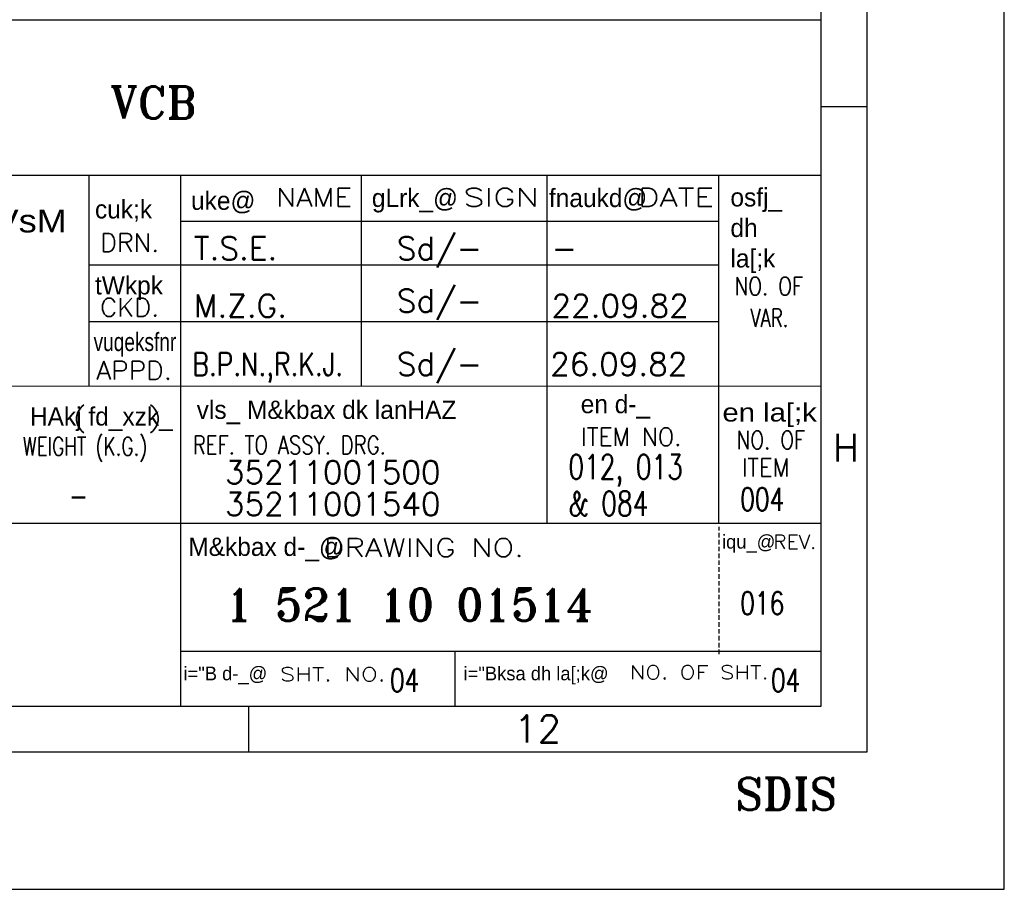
# Model space of a CAD drawing. Extents: x -78 to 847, y 1 to 655.
# Tile 8 of 12: x 728 to 847, y 1 to 106. Entities that reach past the tile are written whole.
import ezdxf
from ezdxf.enums import TextEntityAlignment as Align

# ---------------------------------------------------------------- set-up
doc = ezdxf.new("R2010")
doc.units = 0
doc.header["$MEASUREMENT"] = 0
doc.linetypes.add('DASHED', pattern=[0.75, 0.5, -0.25])
doc.layers.get('0').update_dxf_attribs({"linetype": 'CONTINUOUS'})
doc.layers.add('FORMAT', color=3, linetype='CONTINUOUS')
doc.layers.add('TAXT', color=4, linetype='CONTINUOUS')
doc.styles.add('HINDI', font='hindi')
doc.styles.add('ROMANS', font='romans', dxfattribs={"width": 1.5, "height": 1.5})
doc.styles.add('ROMANT', font='romant.shx')

# ---------------------------------------------------------------- blocks, each defined once
blk = doc.blocks.new('A$C4DC44A80')
at = {"color": 71}
for p, q in [((841, 0), (841, 594)), ((826, 15), (826, 579)), ((821, 20), (821, 574)), ((651, 95), (821, 95)), ((821, 85.5), (826, 85.5)), ((651, 78), (821, 78)), ((741, 55), (741, 78)), ((751, 20), (751, 78)), ((770.76, 55), (770.76, 78)), ((791.05, 40), (791.05, 78)), ((809.8, 40.03), (809.8, 78)), ((751, 73), (809.8, 73)), ((741, 68.21), (809.8, 68.21)), ((741, 62.04), (809.8, 62.04)), ((20, 54.72), (821, 55)), ((751, 20), (751, 55)), ((651, 40), (821, 40)), ((751, 26), (821, 26)), ((781, 20), (781, 26)), ((20, 20), (821, 20)), ((758.42, 20), (758.42, 15)), ((14.92, 15), (826, 15)), ((0, 0), (841, 0))]:
    blk.add_line(p, q, dxfattribs=at)
at = {"color": 71, "linetype": 'DASHED'}
blk.add_line((809.83, 25.68), (809.83, 39.6), dxfattribs=at)
at = {"color": 71}
for s, height, style, p in [('uke@', 2, 'HINDI', (752.13, 74.23)), ('gLrk_@', 2, 'HINDI', (771.89, 74.53)), ('fnaukd@', 2, 'HINDI', (791.24, 74.53)), ('osfj_ ', 2, 'HINDI', (811.07, 74.6)), ('cuk;k', 2, 'HINDI', (741.63, 73.29)), ('dh', 2, 'HINDI', (811.07, 71.26)), ('la[;k', 2, 'HINDI', (811.07, 67.93)), ('tWkpk', 2, 'HINDI', (741.63, 64.98)), ('en d-_', 2, 'HINDI', (794.71, 52.01)), ('HAkj fd_xzk_', 2, 'HINDI', (734.52, 50.66)), ('vls_ M&kbax dk lanHAZ', 2, 'HINDI', (752.74, 51.39)), ('H', 3, 'ROMANS', (822.27, 46.74)), ('iqu_@', 1.5, 'HINDI', (810.15, 37.22)), ('M&kbax d-_@', 2, 'HINDI', (751.83, 36.42)), ('i="B d-_@', 1.5, 'HINDI', (751.3, 22.83)), ('i="Bksa dh la[;k@', 1.5, 'HINDI', (781.91, 22.83)), ('12', 3, 'ROMANS', (787.42, 16.02))]:
    blk.add_text(s, height=height, dxfattribs=dict(at, style=style)).set_placement(p)
for s, height, style, width, p, p2 in [('NAME', 2, 'ROMANS', 1.074681, (761.42, 74.59), (769.71, 74.59)), ('SIGN', 2, 'ROMANS', 1.299241, (781.88, 74.59), (790.17, 74.59)), ('DATE', 2, 'ROMANS', 1.209016, (800.97, 74.59), (809.26, 74.59)), ('HAkjr gsoh bysfDV&dYl fyfeVsM', 2.5, 'HINDI', 0.946251, (681.78, 71.76), (738.55, 71.76)), ('DRN.', 2, 'ROMANS', 0.970207, (742.2, 69.65), (748.66, 69.65)), ('NO. OF', 2, 'ROMANS', 0.690303, (811.52, 64.89), (819.02, 64.89)), ('CKD.', 2, 'ROMANS', 0.984268, (742.2, 62.58), (748.66, 62.58)), ('VAR.', 2, 'ROMANS', 0.688727, (813.27, 61.43), (817.4, 61.43)), ('vuqeksfnr', 2, 'HINDI', 0.654239, (741.48, 58.8), (750.51, 58.8)), ('APPD.', 2, 'ROMANS', 1.000565, (741.76, 55.68), (750.05, 55.68)), ('  (   )', 2, 'ROMANS', 1.107256, (735.39, 50.54), (749, 50.54)), ('en la[;k', 2, 'HINDI', 0.880246, (810.2, 51.1), (820.51, 51.1)), ('WEIGHT (K.G.)', 2, 'ROMANS', 0.658231, (733.75, 47.38), (747.35, 47.38)), ('REF. TO ASSY. DRG.', 2, 'ROMANS', 0.682905, (752.33, 47.54), (773.41, 47.54)), ('ITEM NO.', 2, 'ROMANS', 0.835847, (794.74, 48.43), (805.72, 48.43)), ('NO. OF', 2, 'ROMANS', 0.690303, (811.75, 48.08), (819.25, 48.08)), ('ITEM', 2, 'ROMANS', 0.872673, (812.32, 45.08), (817.55, 45.08)), ('DRAWING NO.', 2, 'ROMANS', 1.113331, (766.66, 36.33), (788.5, 36.33)), ('REV.', 1.5, 'ROMANS', 1.033091, (815.74, 37.21), (820.47, 37.21)), ('SHT. NO.', 1.5, 'ROMANS', 1.160732, (761.84, 22.74), (773.37, 22.74)), ('NO. OF SHT.', 1.5, 'ROMANS', 1.065431, (800.04, 22.95), (815.26, 22.95))]:
    blk.add_text(s, height=height, dxfattribs=dict(at, style=style, width=width)).set_placement(p, p2, align=Align.FIT)

msp = doc.modelspace()

# ---------------------------------------------------------------- block references
at = {"layer": 'FORMAT', "xscale": 1.1, "yscale": 1.1, "zscale": 1.1}
msp.add_blockref('A$C4DC44A80', (-78.382, 1.35), dxfattribs=at)

# ---------------------------------------------------------------- texts
at = {"layer": 'TAXT', "color": 6}
for s, height, style, p in [('VCB', 3.85, 'ROMANT', (739.248, 93.961)), ('T.S.E.', 2.75, 'ROMANS', (749.304, 77.002)), ('Sd/-', 2.75, 'ROMANS', (773.696, 77.002)), ('-', 2.75, 'ROMANS', (792.287, 77.002)), ('Sd/-', 2.75, 'ROMANS', (773.696, 70.703)), ('M.Z.G.', 2.75, 'ROMANS', (749.304, 70.095)), ('22.09.82', 2.75, 'ROMANS', (792.287, 70.095)), ('Sd/-', 2.75, 'ROMANS', (773.696, 63.098)), ('26.09.82', 2.75, 'ROMANS', (792.119, 63.075)), ('35211001500', 2.75, 'ROMANS', (753.028, 50.091)), ('35211001540', 2.75, 'ROMANS', (753.028, 46.273)), ('1 521 10 01514', 3.85, 'ROMANT', (753.101, 33.629)), ('SDIS', 3.85, 'ROMANT', (814.4, 10.88))]:
    msp.add_text(s, height=height, dxfattribs=dict(at, style=style)).set_placement(p)
at = {"layer": 'TAXT', "color": 6, "style": 'ROMANS'}
for s, height, width, p in [('B.P.N.,R.K.J.', 2.75, 0.8, (749.137, 63.075)), ('012, 013', 2.9333, 0.75, (794.314, 50.648)), ('& 084', 2.9333, 0.75, (794.314, 46.242)), ('004', 2.75, 0.75, (814.97, 46.842)), ('-', 2.75, 0.75, (734.29, 47.267)), ('016', 2.75, 0.75, (814.97, 34.354)), ('04', 2.75, 0.75, (772.863, 25.089)), ('04', 2.75, 0.75, (818.662, 25.089))]:
    msp.add_text(s, height=height, dxfattribs=dict(at, width=width)).set_placement(p)

doc.saveas('drawing.dxf')
